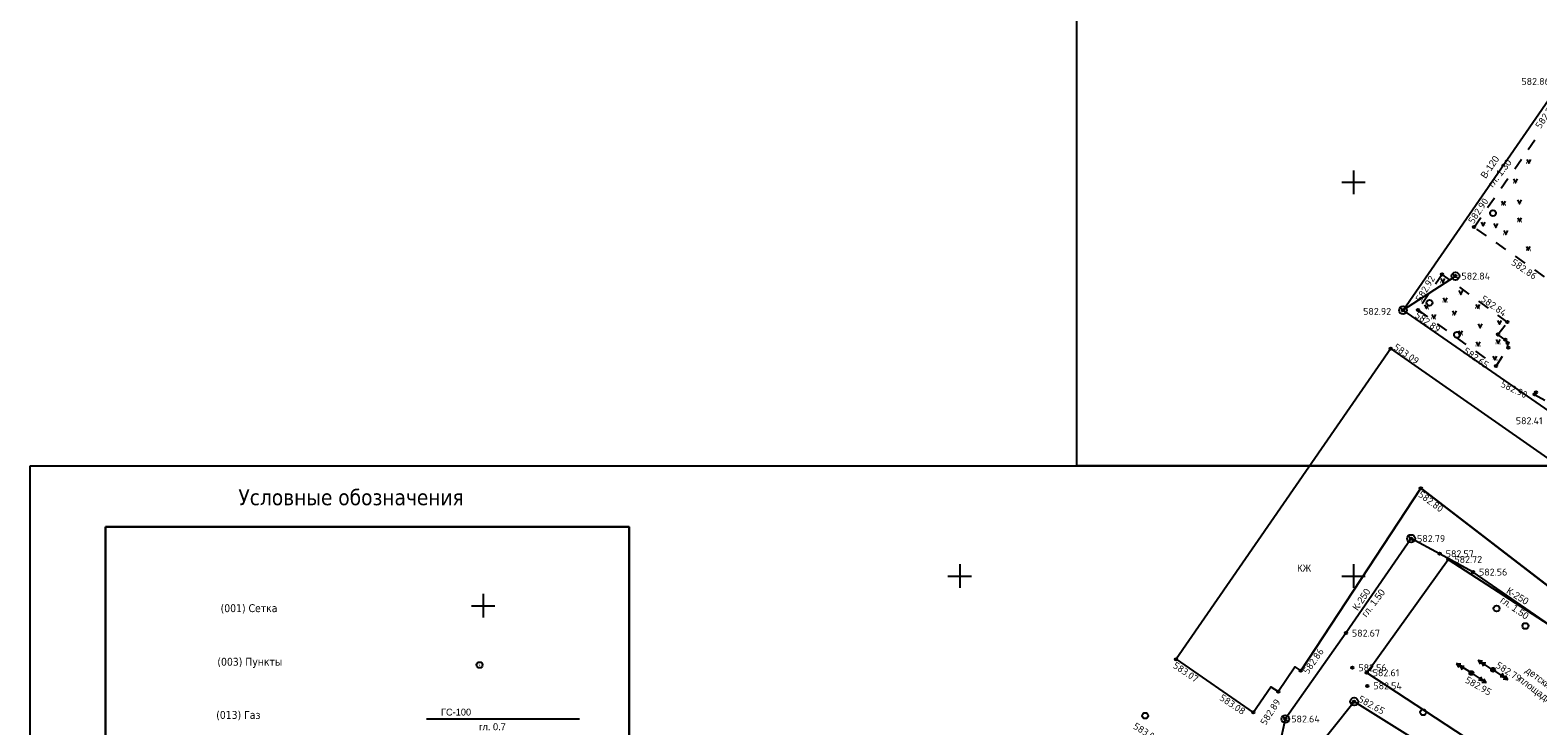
# Model space of a CAD drawing. Header units: metres. Extents: x 548732 to 549770, y 4592490 to 4594056.
# Tile 5 of 61: x 548732 to 548923, y 4593001 to 4593090. Entities that reach past the tile are written whole.
import ezdxf

# ---------------------------------------------------------------- set-up
doc = ezdxf.new("R2010")
doc.units = ezdxf.units.M
doc.header["$PDMODE"] = 32
doc.header["$PDSIZE"] = 0.3
doc.linetypes.add('Д_ТРОТ_ТРУБА', pattern=[3, 1.5, -1.5])
for name, color, linetype in [('(001) Сетка', 92, 'Continuous'), ('(002) Рамка', 7, 'Continuous'), ('(003) Пункты', 7, 'Continuous'), ('(007) Здания', 7, 'Continuous'), ('(011) Колодцы', 7, 'Continuous'), ('(013) Газ', 30, 'ИК_Газопровод -------г--------'), ('(014) Водопровод', 5, 'ИК_Водопровод -------в--------'), ('(016) Кабель', 1, 'Continuous'), ('(017) Канализация', 32, 'KANALIS_K_1'), ('(022) Возд. Линии', 7, 'Continuous'), ('(025) Дорога', 7, 'Continuous'), ('(036) Растительность', 7, 'Continuous'), ('(038) Деревья', 7, 'Continuous'), ('(040) Ограда', 7, 'Continuous'), ('(041) Текст', 7, 'Continuous')]:
    doc.layers.add(name, color=color, linetype=linetype)
doc.styles.add('BM-431', font='bm431.ttf')
doc.styles.add('D-431', font='d431.ttf')
doc.styles.add('P-131', font='p131.ttf')
doc.styles.add('S', font='txtwr', dxfattribs={"oblique": 15})
doc.styles.get("Standard").update_dxf_attribs({"font": 'simplex.shx'})
doc.linetypes.add('KANALIS_K', pattern='A,1,["<",Standard,S=1.8,R=0,X=-0.9,Y=-0.9],3,-1,["К",Standard,S=1.8,R=0,X=-0.9,Y=-0.9],-1,10', length=16)
doc.linetypes.add('KANALIS_K_1', pattern='A,1,[">",Standard,S=1.8,R=0,X=-0.9,Y=-0.9],3,-1,["К",Standard,S=1.8,R=0,X=-0.9,Y=-0.9],-1,10', length=16)
doc.linetypes.add('ИК_Водопровод -------в--------', pattern='A,9,-0.6,["В",Standard,S=1.2,R=0,X=0,Y=-0.6],-1.2', length=10.8)
doc.linetypes.add('ИК_Газопровод -------г--------', pattern='A,9,-0.6,["Г",Standard,S=1.2,R=0,X=0,Y=-0.6],-1.2', length=10.8)
doc.linetypes.add('ИК_Э_КАБ_НН', pattern='A,8,-2,["<",Standard,S=1,R=0,X=0,Y=-0.5],8,[">",Standard,S=1,R=0,X=-0.5,Y=-0.5],-2', length=20)
doc.linetypes.add('ОГРАДА_V_ПРОВ', pattern='A,2.5,["v",Standard,S=1,R=0,X=0,Y=0],5,["v",Standard,S=1,R=180,X=0,Y=0],2.5', length=10)

# ---------------------------------------------------------------- blocks, each defined once
blk = doc.blocks.new('d')
at = {"layer": '(038) Деревья'}
blk.add_ellipse((0, 0), major_axis=(0.265, 0.265), ratio=1, start_param=5.497787, end_param=11.780972, dxfattribs=at)
blk = doc.blocks.new('strela1')
at = {"layer": '(022) Возд. Линии'}
for p, q in [((-2, 0), (-1.5, 0.25)), ((0, 0), (-2, 0)), ((-2, 0), (-1.5, -0.25)), ((-1.5, 0), (-1, 0.25)), ((-1.5, 0), (-1, -0.25))]:
    blk.add_line(p, q, dxfattribs=at)
blk = doc.blocks.new('strela2')
at = {"layer": '(022) Возд. Линии'}
for p, q in [((0, 0), (2, 0)), ((1.5, 0), (1, 0.25)), ((1.5, 0), (1, -0.25)), ((2, 0), (1.5, 0.25)), ((2, 0), (1.5, -0.25))]:
    blk.add_line(p, q, dxfattribs=at)
blk = doc.blocks.new('STOLB')
at = {"layer": '(022) Возд. Линии'}
blk.add_circle((0, 0), 0.25, dxfattribs=at)
blk = doc.blocks.new('I01171')
blk.add_line((-0.722283, 0.697501), (0.702286, -0.69785))
blk.add_circle((0, 0), 1)
at = {"color": 4, "style": 'S', "oblique": 15}
blk.add_attdef('Z', (1.616431, -1.093486), '', height=2, dxfattribs=at)
blk = doc.blocks.new('I04160')
for p, q in [((-0.5, 0), (-0.55, 0)), ((0.48, 0), (0.53, 0))]:
    blk.add_line(p, q)
blk.add_lwpolyline([(-0.5, 0.99), (0, 0), (0.51, 0.99)])
blk = doc.blocks.new('I01179')
for q in [(-0.87, -0.5), (0.87, -0.5)]:
    blk.add_line((0, 0), q)
blk.add_circle((0, 0), 1)
at = {"color": 4, "style": 'S', "oblique": 15}
blk.add_attdef('Z', (1.666403, -1.198549), '', height=2, dxfattribs=at)
blk = doc.blocks.new('I00052')
blk.add_line((-0.02, -0.04), (0.02, 0.04))
blk.add_circle((0, 0), 0.75)
at = {"style": 'S', "oblique": 15}
blk.add_attdef('N', (-3.51, -0.9), '', height=2, dxfattribs=at)
at = {"color": 4, "style": 'S', "oblique": 15}
blk.add_attdef('Z', (1.06, -0.89), '', height=2, dxfattribs=at)

msp = doc.modelspace()

# ---------------------------------------------------------------- linework, layer by layer
at = {"layer": '(001) Сетка'}
for p, q in [((548900.05, 4593072), (548900.05, 4593069)), ((548898.55, 4593070.5), (548901.55, 4593070.5)), ((548850.05, 4593022), (548850.05, 4593019)), ((548900.05, 4593022), (548900.05, 4593019)), ((548848.55, 4593020.5), (548851.55, 4593020.5)), ((548898.55, 4593020.5), (548901.55, 4593020.5)), ((548789.52, 4593018.24), (548789.52, 4593015.24)), ((548788.02, 4593016.74), (548791.02, 4593016.74))]:
    msp.add_line(p, q, dxfattribs=at)
at = {"layer": '(002) Рамка'}
for points in [[(548864.93, 4593375.02), (549632.93, 4593375.02), (549632.93, 4593034.5), (548864.93, 4593034.5)], [(548731.99, 4593034.5), (549500, 4593034.5), (549500, 4592693.98), (548731.99, 4592693.98)]]:
    msp.add_lwpolyline(points, close=True, dxfattribs=at)
at = {"layer": '(003) Пункты', "color": 7}
for p in [(548915.37, 4593064.81, 582.9), (548911.3, 4593058.79, 582.92), (548913, 4593058.58, 582.84), (548906.33, 4593054.25, 582.92), (548908.22, 4593054.29, 582.89), (548919.6, 4593052.75, 582.84), (548918.39, 4593051.17, 582.75), (548919.33, 4593050.5, 582.76), (548919.62, 4593050.09, 582.76), (548904.77, 4593049.39, 583.09), (548919.71, 4593049.51, 582.7), (548918.16, 4593047.16, 582.65), (548923.04, 4593043.56, 582.9), (548923.24, 4593043.81, 582.6), (548908.6, 4593031.66, 582.8), (548907.36, 4593025.26, 582.79), (548910.99, 4593023.34, 582.57), (548912.09, 4593022.62, 582.72), (548915.23, 4593021.01, 582.55), (548899.08, 4593013.26, 582.67), (548877.51, 4593009.95, 583.07), (548893.35, 4593008.49, 582.86), (548899.91, 4593008.87, 582.56), (548901.73, 4593008.23, 582.61), (548915.02, 4593008.2, 582.95), (548917.77, 4593008.61, 582.79), (548901.8, 4593006.57, 582.54), (548890.49, 4593005.85, 582.89), (548900.13, 4593004.57, 582.65), (548887.31, 4593003.19, 583.08), (548891.39, 4593002.36, 582.63)]:
    msp.add_point(p, dxfattribs=at)
at = {"layer": '(007) Здания'}
for p, q in [((548904.77, 4593049.39), (548877.51, 4593009.95)), ((548965.51, 4593006.98), (548904.77, 4593049.39)), ((548893.35, 4593008.49), (548908.6, 4593031.66)), ((548908.6, 4593031.66), (548953.99, 4592996.77)), ((548877.51, 4593009.95), (548887.31, 4593003.19)), ((548890.49, 4593005.85), (548892.61, 4593008.99)), ((548892.61, 4593008.99), (548893.35, 4593008.49)), ((548887.31, 4593003.19), (548889.53, 4593006.45)), ((548889.53, 4593006.45), (548890.49, 4593005.85))]:
    msp.add_line(p, q, dxfattribs=at)
for points in [[(549013.62, 4592941.41), (548948.02, 4592988.38), (548953.99, 4592996.77), (548908.6, 4593031.66), (548893.35, 4593008.49)], [(548887.31, 4593003.19), (548889.53, 4593006.45), (548890.49, 4593005.85), (548892.61, 4593008.99), (548893.35, 4593008.49)]]:
    msp.add_lwpolyline(points, dxfattribs=at)
at = {"layer": '(013) Газ', "flags": 128}
msp.add_lwpolyline([(548782.34, 4593002.37), (548801.76, 4593002.37)], dxfattribs=at)
at = {"layer": '(014) Водопровод'}
msp.add_line((548906.33, 4593054.25), (548913, 4593058.58), dxfattribs=at)
at = {"layer": '(014) Водопровод', "flags": 128}
msp.add_lwpolyline([(548924.88, 4593041.42), (548906.34, 4593054.25), (548926.42, 4593083.28)], dxfattribs=at)
at = {"layer": '(016) Кабель', "linetype": 'ИК_Э_КАБ_НН', "flags": 128}
msp.add_lwpolyline([(548894.46, 4592997.46), (548900.13, 4593004.57), (548947.08, 4592975.28), (548947.52, 4592970.7), (548957.76, 4592968.82), (549029.15, 4592955), (549035.36, 4592957.06), (549056.68, 4592949.53)], dxfattribs=at)
at = {"layer": '(017) Канализация', "linetype": 'KANALIS_K'}
for p, q in [((548907.36, 4593025.26), (548899.08, 4593013.26)), ((548910.99, 4593023.34), (548907.36, 4593025.26)), ((548915.23, 4593021.01), (548910.99, 4593023.34)), ((548926.17, 4593013.49), (548915.23, 4593021.01)), ((548899.08, 4593013.26), (548891.39, 4593002.36)), ((548891.39, 4593002.36), (548889.5, 4592993.86))]:
    msp.add_line(p, q, dxfattribs=at)
at = {"layer": '(025) Дорога', "linetype": 'Д_ТРОТ_ТРУБА'}
for p, q in [((548915.37, 4593064.81), (548923.93, 4593077.08)), ((548924.3, 4593058.5), (548915.37, 4593064.81)), ((548911.3, 4593058.79), (548908.22, 4593054.29)), ((548919.6, 4593052.75), (548911.3, 4593058.79)), ((548908.22, 4593054.29), (548918.16, 4593047.16)), ((548918.39, 4593051.17), (548919.6, 4593052.75)), ((548919.33, 4593050.5), (548918.39, 4593051.17)), ((548918.16, 4593047.16), (548919.71, 4593049.51))]:
    msp.add_line(p, q, dxfattribs=at)
at = {"layer": '(025) Дорога', "linetype": 'ByBlock'}
for p, q in [((548919.62, 4593050.09), (548919.33, 4593050.5)), ((548919.71, 4593049.51), (548919.62, 4593050.09))]:
    msp.add_line(p, q, dxfattribs=at)
at = {"layer": '(025) Дорога', "linetype": 'Д_ТРОТ_ТРУБА'}
msp.add_lwpolyline([(548923.04, 4593043.56), (548925.63, 4593042.12), (548927.33, 4593040.41), (548972.85, 4593008.38), (548973.08, 4593008.82), (548927.61, 4593040.87)], dxfattribs=at)
at = {"layer": '(040) Ограда', "linetype": 'ОГРАДА_V_ПРОВ', "flags": 128}
msp.add_lwpolyline([(548901.73, 4593008.23), (548912.09, 4593022.62), (548945.4, 4593001.06), (548934.31, 4592986.9)], close=True, dxfattribs=at)
at = {"layer": '(041) Текст', "lineweight": 30}
msp.add_lwpolyline([(548741.58, 4593026.74), (548741.58, 4592892.44), (548808.06, 4592892.44), (548808.06, 4593026.74)], close=True, dxfattribs=at)

# ---------------------------------------------------------------- block references
at = {"layer": '(003) Пункты', "xscale": 0.5, "yscale": 0.5, "zscale": 0.5}
msp.add_blockref('I00052', (548789.07, 4593009.22), dxfattribs=at)
at = {"layer": '(011) Колодцы', "xscale": 0.5, "yscale": 0.5, "zscale": 0.5}
for name, p in [('I01171', (548913, 4593058.58)), ('I01171', (548906.34, 4593054.25)), ('I01171', (548907.36, 4593025.26)), ('I01179', (548900.13, 4593004.57, 582.61)), ('I01171', (548891.39, 4593002.36))]:
    msp.add_blockref(name, p, dxfattribs=at)
at = {"layer": '(022) Возд. Линии'}
for name, p, rotation in [('strela2', (548917.55, 4593008.75, 582.79), 147.5736450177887), ('strela2', (548914.81, 4593008.33, 582.95), 147.5736450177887), ('STOLB', (548915.02, 4593008.2, 582.95), 51.00522516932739), ('strela1', (548915.23, 4593008.06, 582.95), 146.0492214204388), ('STOLB', (548917.77, 4593008.61, 582.79), 51.00522516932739), ('strela1', (548917.97, 4593008.47, 582.79), 146.0492214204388)]:
    msp.add_blockref(name, p, dxfattribs=dict(at, rotation=rotation))
at = {"layer": '(036) Растительность', "linetype": 'Continuous', "xscale": 0.5, "yscale": 0.5, "zscale": 0.5}
for p in [(548922.31, 4593072.91), (548920.62, 4593070.43), (548919.08, 4593067.62), (548921.13, 4593067.76), (548921.15, 4593065.5), (548916.52, 4593064.95), (548918.13, 4593064.76), (548919.39, 4593063.87), (548922.25, 4593061.86), (548911.38, 4593057.77, 1167.63), (548913.68, 4593056.26, 1167.63), (548909.33, 4593054.45, 1167.63), (548911.67, 4593055.31, 1167.63), (548912.87, 4593053.67, 1167.63), (548915.83, 4593054.5, 1167.63), (548910.24, 4593053.22, 1167.63), (548916.14, 4593052.03, 1167.63), (548918.6, 4593052.47, 584.98), (548913.63, 4593051.15, 1167.63), (548915.87, 4593049.74, 1167.63), (548918.41, 4593050.03, 584.98), (548918.01, 4593047.94, 584.98)]:
    msp.add_blockref('I04160', p, dxfattribs=at)
at = {"layer": '(038) Деревья', "linetype": 'Continuous'}
for p in [(548917.76, 4593066.57), (548909.71, 4593055.2), (548913.19, 4593051.14), (548918.22, 4593016.38), (548921.88, 4593014.17), (548873.59, 4593002.78), (548908.89, 4593003.21)]:
    msp.add_blockref('d', p, dxfattribs=at)

# ---------------------------------------------------------------- texts
at = {"layer": '(003) Пункты', "color": 7}
for s, p in [('582.86', (548921.37, 4593082.85)), ('582.84', (548913.76, 4593058.14, 582.84)), ('582.92', (548901.27, 4593053.66, 582.92)), ('582.41', (548920.66, 4593039.78, 582.4)), ('582.79', (548908.12, 4593024.82, 582.79)), ('582.57', (548911.76, 4593022.9, 582.57)), ('582.72', (548912.86, 4593022.18, 582.72)), ('582.56', (548915.99, 4593020.57, 582.55)), ('582.67', (548899.85, 4593012.82, 582.67)), ('582.56', (548900.67, 4593008.43, 582.56)), ('582.61', (548902.49, 4593007.79, 582.61)), ('582.54', (548902.57, 4593006.13, 582.54)), ('582.64', (548892.15, 4593001.92, 582.63))]:
    msp.add_text(s, height=0.88, dxfattribs=at).set_placement(p)
for s, rotation, p in [('582.79', 55.6721, (548923.8, 4593077.22, 582.79)), ('582.90', 56.4698, (548915.28, 4593065.14, 582.9)), ('582.86', 325.9441, (548919.98, 4593060.11, 582.86)), ('582.92', 58.9684, (548908.62, 4593055.24, 1165.8)), ('582.84', 324.9925, (548916.13, 4593055.48, 582.84)), ('582.89', 324.3521, (548907.75, 4593053.44, 582.89)), ('583.09', 325.0782, (548905.05, 4593049.36, 583.09)), ('582.65', 324.8927, (548913.9, 4593048.87, 582.65)), ('582.90', 334.2495, (548918.65, 4593044.58, 582.9)), ('582.80', 323.1645, (548908.18, 4593030.69, 582.8)), ('582.86', 55.362, (548894.29, 4593007.99, 582.86)), ('583.07', 326.07, (548877.03, 4593008.94, 583.07)), ('582.79', 327.6506, (548918.02, 4593008.95, 582.79)), ('582.95', 330.4211, (548914.13, 4593007.06, 582.95)), ('583.08', 326.1437, (548882.95, 4593004.84, 583.08)), ('582.89', 57.3277, (548888.89, 4593001.49)), ('582.65', 331.0517, (548900.56, 4593004.63, 582.65)), ('583.02', 328.1455, (548871.98, 4593001.21, 583.01))]:
    msp.add_text(s, height=0.88, rotation=rotation, dxfattribs=at).set_placement(p)
at = {"layer": '(007) Здания', "style": 'P-131'}
msp.add_text('КЖ', height=0.88, dxfattribs=at).set_placement((548892.9, 4593021.08))
at = {"layer": '(013) Газ', "color": 0, "linetype": 'Continuous', "style": 'D-431'}
for s, p in [('ГС-100', (548784.17, 4593002.8)), ('гл. 0.7', (548789.01, 4593000.94))]:
    msp.add_text(s, height=0.875, dxfattribs=at).set_placement(p)
at = {"layer": '(014) Водопровод', "color": 0, "linetype": 'Continuous', "style": 'D-431'}
for s, rotation, p in [('В-120', 55.5534, (548916.84, 4593070.88)), ('гл. 1.30', 52.4717, (548917.72, 4593069.77))]:
    msp.add_text(s, height=0.88, rotation=rotation, dxfattribs=at).set_placement(p)
at = {"layer": '(017) Канализация', "color": 0, "linetype": 'Continuous', "style": 'D-431'}
for s, rotation, p in [('К-250', 56.0208, (548900.58, 4593016.04)), ('гл. 1.50', 52.8195, (548901.69, 4593015.21)), ('гл. 1.50', 325.326, (548918.6, 4593017.24)), ('К-250', 328.5272, (548919.37, 4593018.39))]:
    msp.add_text(s, height=0.875, rotation=rotation, dxfattribs=at).set_placement(p)
at = {"layer": '(041) Текст', "lineweight": 30, "width": 87.2044, "attachment_point": 1}
for s, insert, char_height in [('{\\fTahoma|b0|i0|c204|p34;Условные обозначения}', (548758.44, 4593031.5), 2), ('{\\fTahoma|b0|i0|c0|p32;(001) \\fTahoma|b0|i0|c204|p32;Сетка}', (548756.18, 4593016.93), 1), ('{\\fTahoma|b0|i0|c0|p32;(00\\fTahoma|b0|i0|c204|p32;3\\fTahoma|b0|i0|c0|p32;) \\fTahoma|b0|i0|c204|p32;Пункты}', (548755.77, 4593010.13), 1), ('{\\fTahoma|b0|i0|c0|p32;(0\\fTahoma|b0|i0|c204|p32;13\\fTahoma|b0|i0|c0|p32;) \\fTahoma|b0|i0|c204|p32;Газ}', (548755.62, 4593003.38), 1)]:
    msp.add_mtext(s, dxfattribs=dict(at, insert=insert, char_height=char_height))
at = {"layer": '(041) Текст', "lineweight": 0, "insert": (548922.31, 4593009.06), "char_height": 0.875, "width": 2.97, "attachment_point": 1, "rotation": 323.2649, "style": 'BM-431'}
msp.add_mtext(' детские площадки', dxfattribs=at)

doc.saveas('drawing.dxf')
